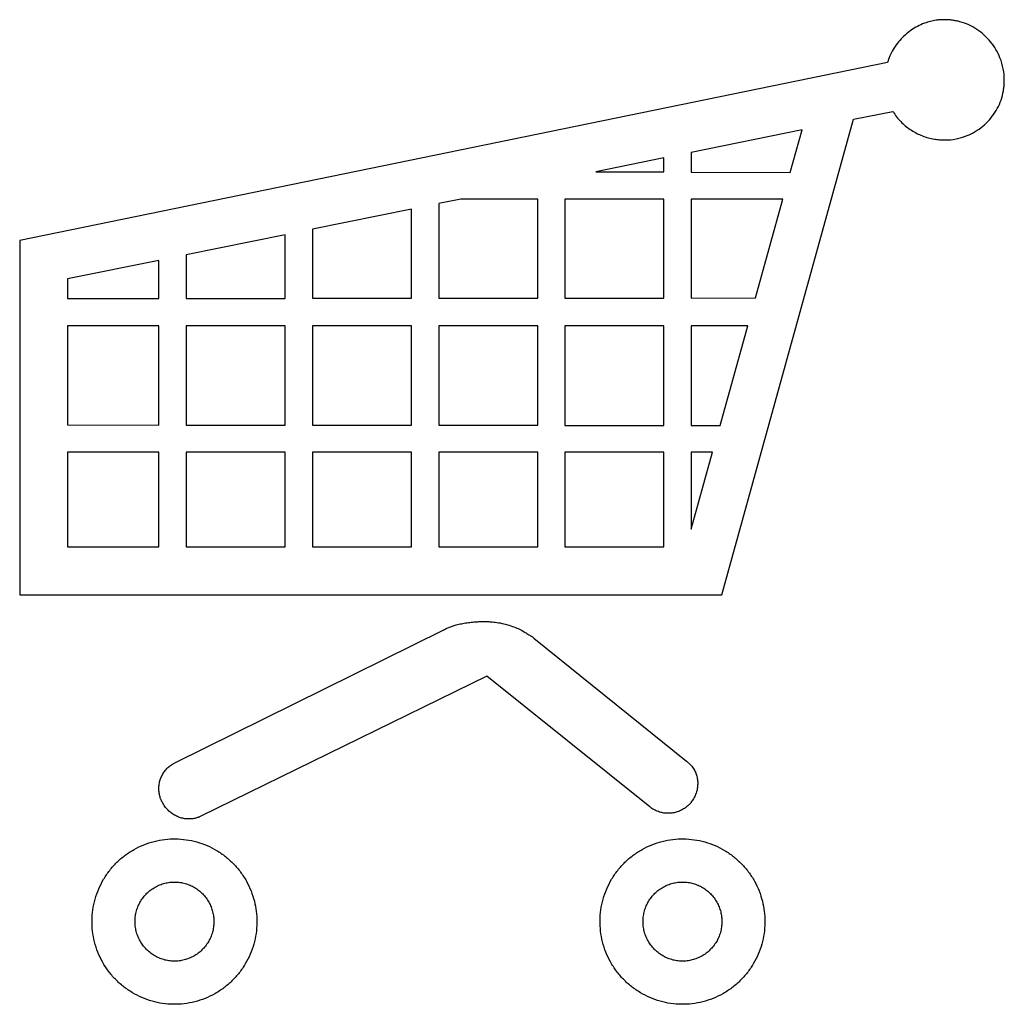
# Model space of a CAD drawing. Header units: millimetres. Extents: x 991 to 3513, y 5797 to 8647.
# Tile 9 of 12: x 2038 to 2458, y 8227 to 8647. Entities that reach past the tile are written whole.
import ezdxf

# ---------------------------------------------------------------- set-up
doc = ezdxf.new("R2010")
doc.units = ezdxf.units.MM
doc.header["$LTSCALE"] = 5
doc.layers.add('Značka', color=7, linetype='Continuous')

msp = doc.modelspace()

# ---------------------------------------------------------------- linework, layer by layer
at = {"layer": 'Značka', "color": 3}
for points in [[(2038.45, 8552.96), (2038.45, 8401.85), (2337.95, 8401.85), (2394.17, 8604.72), (2410.94, 8608.06), (2411.14, 8607.73), (2411.34, 8607.41, 0.030043), (2412.94, 8605.22, 0.029301), (2414.78, 8603.23, 0.0277), (2416.73, 8601.5, 0.027469), (2418.84, 8600, 0.026796), (2421.11, 8598.71, 0.025331), (2423.5, 8597.66, 0.026207), (2426.03, 8596.82, 0.028678), (2428.62, 8596.26, 0.011729), (2429.7, 8596.1, 0.010551), (2430.79, 8595.99, 0.010082), (2431.88, 8595.93, 0.010088), (2432.98, 8595.91, 0.04677), (2437.86, 8596.35, 0.053524), (2442.56, 8597.74, 0.044275), (2446.09, 8599.47, 0.040218), (2449.28, 8601.78, 0.038869), (2452.09, 8604.48, 0.040644), (2454.44, 8607.59, 0.041837), (2456.33, 8611.08, 0.041873), (2457.61, 8614.83, 0.01707), (2457.97, 8616.4, 0.016522), (2458.23, 8617.99, 0.016658), (2458.4, 8619.65, 0.016445), (2458.45, 8621.32, 0.048293), (2458, 8626.2, 0.051169), (2456.61, 8630.91, 0.042106), (2454.88, 8634.49, 0.039894), (2452.59, 8637.74, 0.039057), (2449.89, 8640.62, 0.039943), (2446.76, 8643.04, 0.041534), (2443.27, 8644.99, 0.043931), (2439.52, 8646.33, 0.017988), (2437.93, 8646.7, 0.016491), (2436.32, 8646.97, 0.010737), (2435.29, 8647.09, 0.012194), (2434.25, 8647.16, 0.005908), (2433.62, 8647.18), (2432.98, 8647.19), (2432.47, 8647.19, 0.004291), (2431.96, 8647.17, 0.011125), (2430.95, 8647.11, 0.010741), (2429.95, 8647.01, 0.025905), (2427.51, 8646.59, 0.026293), (2425.13, 8645.92, 0.034306), (2422.13, 8644.71, 0.033976), (2419.33, 8643.11, 0.033048), (2416.75, 8641.19, 0.03162), (2414.43, 8638.96, 0.031599), (2412.38, 8636.47, 0.032966), (2410.66, 8633.74, 0.013117), (2410.06, 8632.59, 0.011995), (2409.52, 8631.41, 0.008296), (2409.2, 8630.65, 0.010555), (2408.92, 8629.89, 0.005275), (2408.76, 8629.42), (2408.61, 8628.96), (2038.45, 8552.96)], [(2237.72, 8367.17), (2115.77, 8307.38), (2115.49, 8307.27), (2115.21, 8307.15, -0.008663), (2114.75, 8306.97, -0.010397), (2114.28, 8306.82, -0.017379), (2113.52, 8306.6, -0.01654), (2112.76, 8306.44, -0.039945), (2110.85, 8306.25, -0.041952), (2108.94, 8306.37, -0.04191), (2107.08, 8306.76, -0.040452), (2105.31, 8307.46, -0.039995), (2103.63, 8308.41, -0.038574), (2102.12, 8309.62, -0.043278), (2100.67, 8311.18, -0.04777), (2099.52, 8312.98), (2099.38, 8313.26), (2099.24, 8313.54), (2099, 8313.78), (2098.88, 8314.06), (2098.76, 8314.34, -0.01299), (2098.58, 8314.81, -0.009953), (2098.43, 8315.29, -0.013828), (2098.22, 8316.05, -0.014696), (2098.05, 8316.83, -0.037684), (2097.83, 8318.74, -0.040933), (2097.91, 8320.67, -0.041142), (2098.26, 8322.52, -0.040099), (2098.9, 8324.29, -0.040544), (2099.78, 8325.94, -0.042848), (2100.92, 8327.42, -0.047338), (2102.41, 8328.8, -0.048417), (2104.13, 8329.87, -0.005632), (2104.4, 8330.01), (2104.67, 8330.14), (2219.33, 8386.87), (2219.34, 8386.88), (2219.35, 8386.89), (2219.35, 8386.89), (2219.35, 8386.9, -0.068099), (2219.42, 8386.94, -0.014491), (2219.49, 8386.98, 0.024277), (2219.73, 8387.11), (2219.97, 8387.26, -0.032938), (2220.69, 8387.63, -0.012973), (2221.45, 8387.94, -0.00934), (2223.02, 8388.51, -0.014538), (2224.59, 8389, -0.021054), (2226.91, 8389.55, -0.014218), (2229.26, 8389.94, -0.011288), (2231.54, 8390.22, -0.012861), (2233.83, 8390.39, -0.005336), (2234.88, 8390.43, -0.003505), (2235.93, 8390.45), (2236.48, 8390.46), (2237.03, 8390.47), (2237.59, 8390.46, -0.004472), (2238.14, 8390.45, -0.008486), (2239.05, 8390.4, -0.005785), (2239.95, 8390.33, -0.008194), (2241.32, 8390.18, -0.011226), (2242.68, 8389.98, -0.026058), (2245.71, 8389.31, -0.020049), (2248.69, 8388.36, -0.019399), (2251.07, 8387.43, -0.031489), (2253.32, 8386.28, -0.010694), (2254.83, 8385.34, 0.02124), (2256.39, 8384.4, -0.02206), (2257.15, 8383.98, -0.109188), (2257.74, 8383.39), (2257.75, 8383.38), (2257.75, 8383.38), (2322.82, 8330.92), (2323.07, 8330.74), (2323.32, 8330.55, -0.014241), (2323.71, 8330.22, -0.011494), (2324.09, 8329.87, -0.016382), (2324.64, 8329.31, -0.017668), (2325.16, 8328.7, -0.043916), (2326.23, 8327.11, -0.044634), (2327.01, 8325.35, -0.04398), (2327.5, 8323.51, -0.042803), (2327.67, 8321.62, -0.041308), (2327.54, 8319.69, -0.03703), (2327.12, 8317.8, -0.041873), (2326.38, 8315.83, -0.051406), (2325.29, 8314.04, -0.0064), (2325.1, 8313.79, -0.002134), (2324.91, 8313.54), (2324.91, 8313.31, -0.002554), (2324.7, 8313.06, -0.007671), (2324.48, 8312.83, -0.014123), (2324.11, 8312.45, -0.00852), (2323.72, 8312.09, -0.010925), (2323.09, 8311.56, -0.014954), (2322.44, 8311.06, -0.040576), (2320.77, 8310.02, -0.041832), (2318.94, 8309.28, -0.041104), (2317.09, 8308.81, -0.040479), (2315.18, 8308.66, -0.040467), (2313.28, 8308.78, -0.041014), (2311.41, 8309.21, -0.04344), (2309.48, 8309.99, -0.041281), (2307.71, 8311.07), (2307.46, 8311.25), (2307.2, 8311.44), (2237.72, 8367.17)], [(2139.62, 8262.48), (2139.62, 8262.25), (2139.62, 8262.02, -0.032044), (2139.27, 8257.42, -0.035601), (2138.3, 8252.9, -0.036545), (2136.79, 8248.54, -0.034681), (2134.68, 8244.44, -0.033984), (2132.08, 8240.62, -0.034449), (2129, 8237.2, -0.034571), (2125.51, 8234.19, -0.034491), (2121.64, 8231.69, -0.034467), (2117.5, 8229.69, -0.034534), (2113.12, 8228.28, -0.034546), (2108.6, 8227.42, -0.034552), (2104.01, 8227.19, -0.034551), (2099.42, 8227.54, -0.034536), (2094.93, 8228.52, -0.034528), (2090.59, 8230.04, -0.034488), (2086.5, 8232.15, -0.034474), (2082.7, 8234.76, -0.03442), (2079.29, 8237.85, -0.034405), (2076.29, 8241.36, -0.034352), (2073.8, 8245.24, -0.034339), (2071.81, 8249.4, -0.034302), (2070.4, 8253.79, -0.034294), (2069.55, 8258.33, -0.034281), (2069.32, 8262.94, -0.034282), (2069.67, 8267.54, -0.034298), (2070.64, 8272.06, -0.034306), (2072.16, 8276.41, -0.034345), (2074.26, 8280.52, -0.034359), (2076.85, 8284.33, -0.034412), (2079.94, 8287.75, -0.034428), (2083.43, 8290.76, -0.034481), (2087.29, 8293.26, -0.034494), (2091.44, 8295.27, -0.034532), (2095.82, 8296.68, -0.034539), (2100.34, 8297.53, -0.034552), (2104.93, 8297.76, -0.034552), (2109.52, 8297.41, -0.034537), (2114.01, 8296.44, -0.034527), (2118.35, 8294.91, -0.034487), (2122.44, 8292.8, -0.034475), (2126.24, 8290.2, -0.03441), (2129.65, 8287.1, -0.034403), (2132.65, 8283.6, -0.034422), (2135.14, 8279.72, -0.034341), (2137.13, 8275.56, -0.033962), (2138.54, 8271.16, -0.032675), (2139.37, 8266.85, -0.034129), (2139.62, 8262.48)], [(2356.32, 8262.48), (2356.32, 8262.25), (2356.32, 8262.02, -0.032051), (2355.97, 8257.42, -0.035601), (2355, 8252.9, -0.036543), (2353.49, 8248.54, -0.034681), (2351.38, 8244.44, -0.033984), (2348.79, 8240.62, -0.034449), (2345.7, 8237.2, -0.034571), (2342.21, 8234.19, -0.034491), (2338.35, 8231.69, -0.034467), (2334.2, 8229.69, -0.034534), (2329.82, 8228.28, -0.034546), (2325.31, 8227.42, -0.034552), (2320.71, 8227.19, -0.034551), (2316.13, 8227.54, -0.034536), (2311.63, 8228.52, -0.034528), (2307.29, 8230.04, -0.034487), (2303.2, 8232.15, -0.034474), (2299.4, 8234.76, -0.03442), (2295.99, 8237.85, -0.034405), (2293, 8241.36, -0.034353), (2290.5, 8245.24, -0.03434), (2288.51, 8249.4, -0.034301), (2287.1, 8253.79, -0.034294), (2286.25, 8258.33, -0.034282), (2286.03, 8262.94, -0.034282), (2286.37, 8267.54, -0.034298), (2287.34, 8272.06, -0.034306), (2288.86, 8276.41, -0.034345), (2290.96, 8280.52, -0.034359), (2293.56, 8284.33, -0.034412), (2296.65, 8287.75, -0.034428), (2300.13, 8290.76, -0.034481), (2304, 8293.26, -0.034494), (2308.14, 8295.27, -0.034532), (2312.52, 8296.68, -0.034539), (2317.04, 8297.53, -0.034552), (2321.63, 8297.76, -0.034552), (2326.22, 8297.41, -0.034537), (2330.71, 8296.44, -0.034527), (2335.05, 8294.91, -0.034487), (2339.14, 8292.8, -0.034475), (2342.94, 8290.2, -0.03441), (2346.35, 8287.1, -0.034402), (2349.35, 8283.6, -0.034422), (2351.84, 8279.72, -0.034341), (2353.83, 8275.56, -0.033965), (2355.24, 8271.16, -0.032675), (2356.07, 8266.85, -0.034121), (2356.32, 8262.48)], [(2121.28, 8262.48), (2121.28, 8262.37), (2121.28, 8262.26, -0.032044), (2121.11, 8260.06, -0.0356), (2120.65, 8257.9, -0.036545), (2119.93, 8255.81, -0.034681), (2118.92, 8253.85, -0.033984), (2117.68, 8252.03, -0.034449), (2116.2, 8250.39, -0.034571), (2114.53, 8248.95, -0.034491), (2112.68, 8247.75, -0.034467), (2110.7, 8246.8, -0.034534), (2108.61, 8246.12, -0.034546), (2106.45, 8245.71, -0.034552), (2104.25, 8245.6, -0.034551), (2102.06, 8245.77, -0.034536), (2099.91, 8246.23, -0.034528), (2097.83, 8246.97, -0.034488), (2095.87, 8247.97, -0.034474), (2094.06, 8249.22, -0.03442), (2092.43, 8250.7, -0.034405), (2090.99, 8252.38, -0.034352), (2089.8, 8254.23, -0.034339), (2088.85, 8256.22, -0.034302), (2088.18, 8258.32, -0.034294), (2087.77, 8260.49, -0.034281), (2087.66, 8262.7, -0.034282), (2087.83, 8264.9, -0.034298), (2088.29, 8267.06, -0.034306), (2089.02, 8269.14, -0.034345), (2090.02, 8271.11, -0.034359), (2091.26, 8272.93, -0.034412), (2092.74, 8274.57, -0.034428), (2094.41, 8276.01, -0.034481), (2096.26, 8277.2, -0.034494), (2098.24, 8278.16, -0.034532), (2100.33, 8278.83, -0.034539), (2102.49, 8279.24, -0.034552), (2104.69, 8279.35, -0.034552), (2106.88, 8279.19, -0.034537), (2109.03, 8278.72, -0.034527), (2111.11, 8277.99, -0.034488), (2113.06, 8276.98, -0.034475), (2114.88, 8275.74, -0.03441), (2116.51, 8274.25, -0.034402), (2117.94, 8272.58, -0.034422), (2119.14, 8270.72, -0.034341), (2120.09, 8268.73, -0.033962), (2120.76, 8266.63, -0.032675), (2121.16, 8264.57, -0.03413), (2121.28, 8262.48)], [(2337.98, 8262.48), (2337.98, 8262.37), (2337.98, 8262.26, -0.03203), (2337.81, 8260.06, -0.035599), (2337.35, 8257.9, -0.036549), (2336.63, 8255.81, -0.034683), (2335.62, 8253.85, -0.033984), (2334.38, 8252.03, -0.034448), (2332.9, 8250.39, -0.03457), (2331.24, 8248.95, -0.034491), (2329.39, 8247.75, -0.034467), (2327.4, 8246.8, -0.034534), (2325.31, 8246.12, -0.034546), (2323.15, 8245.71, -0.034552), (2320.95, 8245.6, -0.034551), (2318.76, 8245.77, -0.034536), (2316.61, 8246.23, -0.034528), (2314.53, 8246.97, -0.034487), (2312.58, 8247.97, -0.034474), (2310.76, 8249.22, -0.034421), (2309.13, 8250.7, -0.034405), (2307.7, 8252.38, -0.034353), (2306.5, 8254.23, -0.03434), (2305.55, 8256.22, -0.034301), (2304.88, 8258.32, -0.034294), (2304.47, 8260.49, -0.034282), (2304.36, 8262.7, -0.034283), (2304.53, 8264.9, -0.034296), (2304.99, 8267.06, -0.034304), (2305.72, 8269.14, -0.034347), (2306.72, 8271.11, -0.034361), (2307.96, 8272.93, -0.034412), (2309.44, 8274.57, -0.034427), (2311.11, 8276.01, -0.034481), (2312.96, 8277.2, -0.034495), (2314.94, 8278.16, -0.034532), (2317.03, 8278.83, -0.034539), (2319.2, 8279.24, -0.034552), (2321.39, 8279.35, -0.034552), (2323.59, 8279.19, -0.034537), (2325.73, 8278.72, -0.034527), (2327.81, 8277.99, -0.034488), (2329.77, 8276.98, -0.034475), (2331.58, 8275.74, -0.034408), (2333.21, 8274.25, -0.034402), (2334.65, 8272.58, -0.034425), (2335.84, 8270.72, -0.034342), (2336.79, 8268.73, -0.033958), (2337.47, 8266.63, -0.032675), (2337.86, 8264.57, -0.034145), (2337.98, 8262.48)]]:
    msp.add_lwpolyline(points, format="xyb", dxfattribs=at)
for points in [[(2367.15, 8582.04), (2372.2, 8600.2), (2324.91, 8590.59), (2324.91, 8582.19), (2367.15, 8582.04)], [(2313.27, 8582.23), (2313.27, 8588.24), (2284.16, 8582.32), (2313.27, 8582.23)], [(2217.23, 8528.39), (2259.47, 8528.42), (2259.47, 8570.65), (2226.68, 8570.65), (2217.23, 8568.74), (2217.23, 8528.39)], [(2271.04, 8528.43), (2313.27, 8528.46), (2313.27, 8570.65), (2271.04, 8570.65), (2271.04, 8528.43)], [(2324.91, 8528.47), (2352.29, 8528.49), (2364, 8570.65), (2324.91, 8570.65), (2324.91, 8528.47)], [(2205.59, 8566.38), (2163.36, 8557.81), (2163.36, 8528.35), (2205.59, 8528.38), (2205.59, 8566.38)], [(2151.71, 8528.33), (2151.71, 8555.45), (2109.48, 8546.88), (2109.48, 8528.3), (2151.71, 8528.33)], [(2058.78, 8528.26), (2097.84, 8528.29), (2097.84, 8544.52), (2058.78, 8536.59), (2058.78, 8528.26)], [(2058.78, 8474.32), (2097.84, 8474.29), (2097.84, 8516.64), (2058.78, 8516.64), (2058.78, 8474.32)], [(2109.48, 8474.28), (2151.71, 8474.25), (2151.71, 8516.64), (2109.48, 8516.64), (2109.48, 8474.28)], [(2205.59, 8474.2), (2205.59, 8516.64), (2163.36, 8516.64), (2163.36, 8474.24), (2205.59, 8474.2)], [(2217.23, 8474.19), (2259.47, 8474.16), (2259.47, 8516.64), (2217.23, 8516.64), (2217.23, 8474.19)], [(2271.04, 8474.15), (2313.27, 8474.11), (2313.27, 8516.64), (2271.04, 8516.64), (2271.04, 8474.15)], [(2324.91, 8474.11), (2337.2, 8474.1), (2349.01, 8516.64), (2324.91, 8516.64), (2324.91, 8474.11)], [(2058.78, 8462.72), (2058.78, 8422.27), (2097.84, 8422.27), (2097.84, 8462.72), (2058.78, 8462.72)], [(2109.48, 8462.72), (2109.48, 8422.27), (2151.71, 8422.27), (2151.71, 8462.72), (2109.48, 8462.72)], [(2205.59, 8422.27), (2205.59, 8462.72), (2163.36, 8462.72), (2163.36, 8422.27), (2205.59, 8422.27)], [(2217.23, 8422.27), (2259.47, 8422.27), (2259.47, 8462.72), (2217.23, 8462.72), (2217.23, 8422.27)], [(2271.04, 8462.72), (2271.04, 8422.27), (2313.27, 8422.27), (2313.27, 8462.72), (2271.04, 8462.72)], [(2324.91, 8462.72), (2324.91, 8429.82), (2334.04, 8462.72), (2324.91, 8462.72)]]:
    msp.add_lwpolyline(points, dxfattribs=at)

doc.saveas('drawing.dxf')
